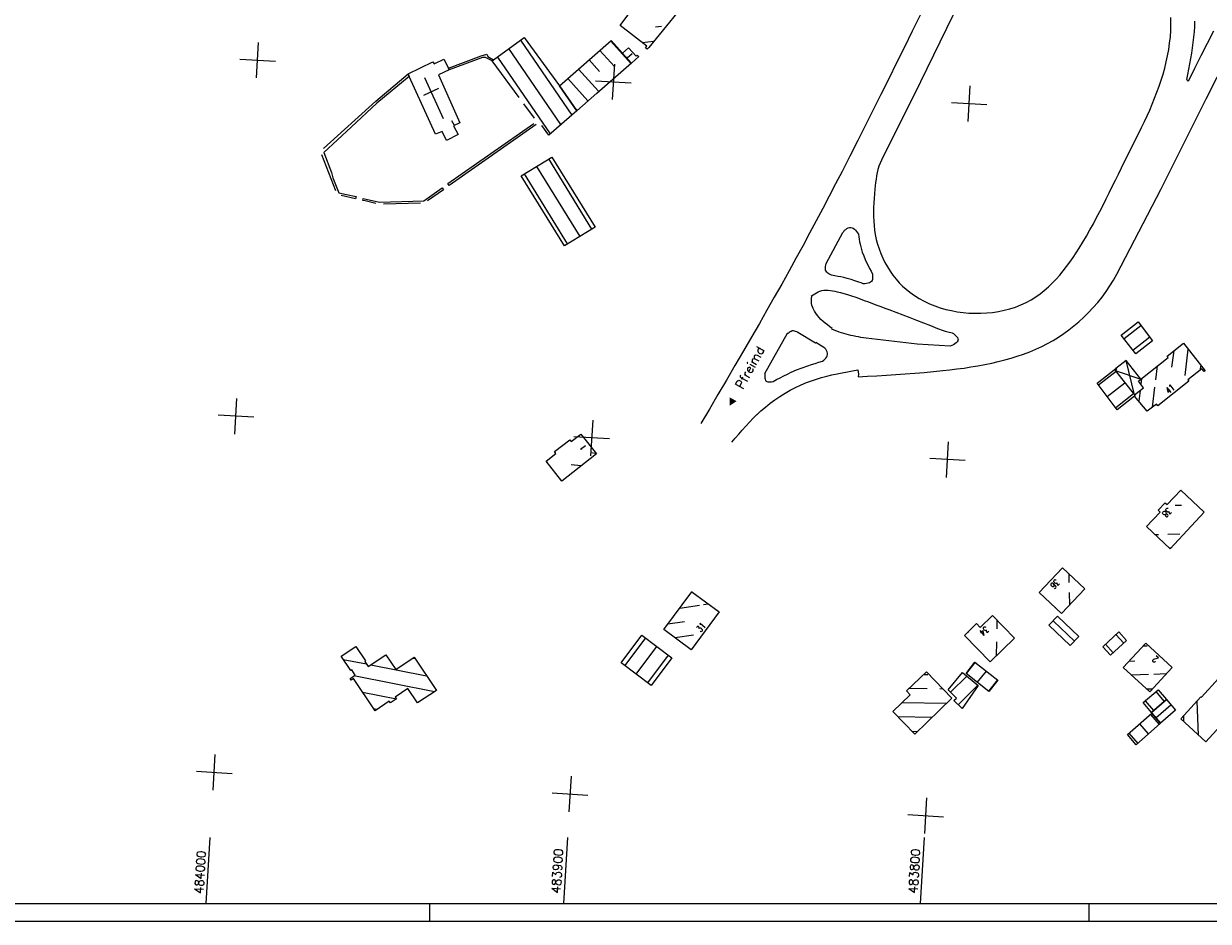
# Model space of a CAD drawing. Extents: x 4513427 to 4514562, y 5484516 to 5485110.
# Tile 7 of 15: x 4513893 to 4514225, y 5484516 to 5484768. Entities that reach past the tile are written whole.
import ezdxf

# ---------------------------------------------------------------- set-up
doc = ezdxf.new("R2010")
doc.units = 0
doc.header["$LTSCALE"] = 10
doc.header["$MEASUREMENT"] = 0
doc.linetypes.add('LT00', pattern=[0])
for name, color, linetype in [('DFK_BEB_SCHR', 254, 'LT00'), ('DFK_BEBAUUNG', 250, 'LT00'), ('DFK_HAUS_NR', 250, 'Continuous'), ('ORTSNAMEN', 7, 'Continuous'), ('RAHMEN', 250, 'Continuous'), ('V_AFBR_BAB', 250, 'LT00'), ('V_RASTER', 250, 'LT00')]:
    doc.layers.add(name, color=color, linetype=linetype)
doc.styles.add('ROMANS', font='romans.shx')
doc.styles.get("Standard").update_dxf_attribs({"font": 'romans.shx', "width": 0.8})

msp = doc.modelspace()

# ---------------------------------------------------------------- linework, layer by layer
at = {"layer": 'DFK_BEB_SCHR'}
for p, q in [((4514070.01, 5484766.81), (4514071.72, 5484767.03)), ((4514032.14, 5484763.05), (4514046.57, 5484742.08)), ((4514043.53, 5484739.43), (4514028.92, 5484760.69)), ((4514054.47, 5484760.18), (4514058.56, 5484755.64)), ((4514063.21, 5484756.46), (4514057.49, 5484762.8)), ((4514069.5, 5484762.71), (4514066.35, 5484762.31)), ((4514025.69, 5484758.32), (4514040.49, 5484736.79)), ((4514054.37, 5484754.31), (4514051.45, 5484757.55)), ((4514063.47, 5484759.27), (4514062.09, 5484757.97)), ((4514048.43, 5484754.93), (4514054.03, 5484748.72)), ((4514051.09, 5484746.01), (4514045.41, 5484752.3)), ((4514047.15, 5484744.4), (4514048.07, 5484743.39)), ((4514013.62, 5484739.17), (4514012.95, 5484740.47)), ((4514052.21, 5484710.11), (4514040.1, 5484729.76)), ((4514036.69, 5484727.66), (4514048.79, 5484708.03)), ((4514045.38, 5484705.94), (4514033.28, 5484725.57)), ((4514206.25, 5484683.02), (4514201.54, 5484679.32)), ((4514204, 5484676.16), (4514208.7, 5484679.85)), ((4514215.43, 5484675.97), (4514214.86, 5484671.38)), ((4514218.61, 5484669.09), (4514219.51, 5484676.41)), ((4514199.25, 5484670.18), (4514194.38, 5484666.35)), ((4514210.4, 5484667.86), (4514210.88, 5484671.72)), ((4514223, 5484671.96), (4514222.81, 5484670.49)), ((4514196.8, 5484663.16), (4514201.72, 5484667.03)), ((4514206.42, 5484668.21), (4514206.22, 5484666.6)), ((4514204.19, 5484663.88), (4514199.21, 5484659.98)), ((4514206, 5484664.86), (4514205.64, 5484661.86)), ((4514209.46, 5484660.18), (4514210.14, 5484665.76)), ((4514048.45, 5484651.86), (4514048.17, 5484651.89)), ((4514042.71, 5484648.5), (4514042.72, 5484648.5)), ((4514051.8, 5484647.44), (4514053.4, 5484647.25)), ((4514049.23, 5484643.71), (4514046.43, 5484644.04)), ((4514217.6, 5484636.72), (4514217.24, 5484636.71)), ((4514215.81, 5484632.66), (4514217.64, 5484632.72)), ((4514210.13, 5484624.49), (4514211.17, 5484624.52)), ((4514213.79, 5484624.6), (4514217.15, 5484624.7)), ((4514214.61, 5484620.62), (4514214.25, 5484620.61)), ((4514185.98, 5484613.53), (4514186.05, 5484611.06)), ((4514080.29, 5484608.41), (4514080.25, 5484608.41)), ((4514186.13, 5484608.25), (4514186.23, 5484604.71)), ((4514076.87, 5484603.85), (4514082.38, 5484604.68)), ((4514083.49, 5484604.85), (4514084.83, 5484605.05)), ((4514182.25, 5484603.97), (4514182.24, 5484604.15)), ((4514078.14, 5484600), (4514073.49, 5484599.3)), ((4514165.81, 5484600.51), (4514165.77, 5484598.06)), ((4514181.71, 5484600.22), (4514187.61, 5484594.61)), ((4514157.75, 5484597.21), (4514157.75, 5484596.99)), ((4514067.21, 5484595.47), (4514061.4, 5484587.74)), ((4514075.52, 5484595.56), (4514080.67, 5484596.34)), ((4514165.71, 5484594.42), (4514165.65, 5484590.46)), ((4514196.28, 5484593.72), (4514198.49, 5484591.34)), ((4514201.44, 5484594.05), (4514199.22, 5484596.43)), ((4513986.1, 5484592.84), (4513985.72, 5484592.92)), ((4514064.6, 5484585.34), (4514070.41, 5484593.07)), ((4514073.61, 5484590.67), (4514067.8, 5484582.94)), ((4514080.11, 5484592.21), (4514080.07, 5484592.2)), ((4514208.02, 5484593.19), (4514206.8, 5484593.14)), ((4513982.44, 5484589.48), (4513988.97, 5484588.2)), ((4513990.19, 5484587.96), (4514005.8, 5484584.9)), ((4514002.65, 5484589.59), (4514001.85, 5484589.75)), ((4514159.73, 5484588.68), (4514157.21, 5484585.5)), ((4514202.94, 5484588.97), (4514204.49, 5484589.04)), ((4514008.01, 5484580.39), (4513985.43, 5484584.82)), ((4514145.3, 5484585.25), (4514146.48, 5484585.23)), ((4514157.36, 5484584.8), (4514152.82, 5484580.26)), ((4514160.34, 5484583.01), (4514162.87, 5484586.2)), ((4514166.01, 5484583.72), (4514163.48, 5484580.53)), ((4514208.32, 5484585.2), (4514203.69, 5484585)), ((4514213.37, 5484585.41), (4514209.88, 5484585.26)), ((4513987.87, 5484580.27), (4513997.36, 5484578.4)), ((4514146.24, 5484581.23), (4514141.23, 5484581.31)), ((4514150.74, 5484581.16), (4514149.84, 5484581.18)), ((4514154.98, 5484576.76), (4514160.44, 5484582.22)), ((4514207.85, 5484581.18), (4514209.54, 5484581.25)), ((4514212.8, 5484577.71), (4514210.49, 5484580.44)), ((4514139.21, 5484577.35), (4514151.65, 5484577.15)), ((4514207.44, 5484577.86), (4514209.76, 5484575.11)), ((4514222.38, 5484568.23), (4514221.98, 5484577.76)), ((4513991.83, 5484575.41), (4513991.02, 5484575.57)), ((4514208.91, 5484574.06), (4514211.31, 5484571.24)), ((4514210.45, 5484573.11), (4514214.65, 5484576.7)), ((4514218.15, 5484573.59), (4514218.22, 5484572.05)), ((4514147.59, 5484573.21), (4514138.11, 5484573.36)), ((4514208.32, 5484568.57), (4514205.89, 5484571.44)), ((4514142.04, 5484569.3), (4514143.54, 5484569.28)), ((4514202.87, 5484568.82), (4514205.33, 5484565.91))]:
    msp.add_line(p, q, dxfattribs=at)
at = {"layer": 'DFK_BEBAUUNG'}
for p, q in [((4514005.01, 5484747.65), (4514009.24, 5484749.57)), ((4514010.58, 5484740.98), (4514005.37, 5484752.46)), ((4514036.13, 5484741.18), (4514033.09, 5484745.18)), ((4513980.38, 5484720.83), (4513976.46, 5484730.95)), ((4514004.08, 5484717.32), (4513993.71, 5484717.06)), ((4514202.09, 5484673.25), (4514199.21, 5484670.98)), ((4514204.41, 5484663.6), (4514202.09, 5484673.25)), ((4514206.21, 5484668.05), (4514202.09, 5484673.25)), ((4514199, 5484670.49), (4514206.21, 5484668.05))]:
    msp.add_line(p, q, dxfattribs=at)
for points in [[(4514067.72, 5484760.56), (4514067.24, 5484760.93), (4514067.57, 5484761.36), (4514060.15, 5484767.14), (4514062.58, 5484770.43), (4514070.27, 5484779.69), (4514072.39, 5484778.12), (4514075.04, 5484781.48), (4514080.96, 5484776.75), (4514068.14, 5484761.04), (4514067.72, 5484760.56)], [(4514031.77, 5484746.94), (4514024.24, 5484757.25), (4514024.63, 5484757.54), (4514033.2, 5484763.83), (4514043.1, 5484750.29)], [(4514060.82, 5484759.37), (4514063.35, 5484756.57), (4514053.61, 5484748.09), (4514053.55, 5484748.16), (4514047.93, 5484743.27), (4514043.1, 5484750.29), (4514057.61, 5484762.92), (4514060.82, 5484759.37)], [(4514065.35, 5484758.46), (4514063.35, 5484756.57), (4514060.82, 5484759.37), (4514062.44, 5484760.88), (4514064.6, 5484758.59), (4514064.91, 5484758.88), (4514065.35, 5484758.46)], [(4514011.96, 5484755.19), (4514012.19, 5484754.73), (4514009.17, 5484753.34), (4514015.16, 5484739.93), (4514013.4, 5484739.06), (4514014.67, 5484736.58), (4514011.37, 5484734.95), (4514010.18, 5484737.49), (4514008.35, 5484736.68), (4514000.98, 5484752.91), (4514000.66, 5484753.61), (4514007.62, 5484756.97), (4514007.91, 5484756.4), (4514010.65, 5484757.72), (4514011.96, 5484755.19)], [(4514024.63, 5484757.54), (4514024.24, 5484757.25), (4514022.38, 5484758.16), (4514021.5, 5484758.18), (4514012.19, 5484754.73), (4514011.96, 5484755.19), (4514021.17, 5484758.69), (4514022.75, 5484759.13), (4514022.98, 5484758.48), (4514024.63, 5484757.54)], [(4513976.88, 5484732.71), (4513991.59, 5484745.97), (4514000.66, 5484753.61)], [(4514000.66, 5484753.61), (4514000.98, 5484752.91), (4513991.86, 5484745.4), (4513984.64, 5484738.69), (4513977.02, 5484731.61), (4513979.14, 5484726), (4513979.49, 5484724.46), (4513981.16, 5484720.27), (4513983.37, 5484719.78), (4513986.04, 5484719.19), (4513985.91, 5484718.59), (4513981.85, 5484719.55)], [(4514043.1, 5484750.29), (4514047.93, 5484743.27), (4514040.11, 5484736.46), (4514038.15, 5484739.12)], [(4514036.59, 5484739.38), (4514012.2, 5484722.31), (4514011.82, 5484722.87), (4514035.9, 5484739.68)], [(4514044.5, 5484705.4), (4514032.4, 5484725.03), (4514040.98, 5484730.3), (4514053.09, 5484710.65), (4514044.5, 5484705.4)], [(4513987.93, 5484718.15), (4513988.07, 5484718.71), (4513992.63, 5484717.63), (4514005.04, 5484718.03), (4514010.15, 5484721.7), (4514010.56, 5484721.12), (4514006.08, 5484717.98)], [(4513991.54, 5484717.28), (4513988.55, 5484717.98), (4513987.93, 5484718.15)], [(4514200.74, 5484680.36), (4514205.45, 5484684.06), (4514209.5, 5484678.81), (4514204.77, 5484675.17), (4514200.74, 5484680.36)], [(4514224.24, 5484670.37), (4514223.97, 5484670.16), (4514223.37, 5484670.92), (4514219.39, 5484667.81), (4514219.7, 5484667.42), (4514211.01, 5484660.58), (4514210.57, 5484661.05), (4514208.03, 5484659.05), (4514204.43, 5484663.28), (4514204.62, 5484663.43), (4514204.41, 5484663.6), (4514205.71, 5484664.63), (4514206.97, 5484665.62), (4514205.52, 5484667.5), (4514206.21, 5484668.05), (4514213.89, 5484674.1), (4514213.57, 5484674.51), (4514218.16, 5484678.12), (4514224.24, 5484670.37)], [(4514204.62, 5484663.43), (4514204.43, 5484663.28), (4514199.61, 5484659.45), (4514193.99, 5484666.86), (4514199.21, 5484670.98), (4514199.37, 5484670.77), (4514199, 5484670.49), (4514204.41, 5484663.6), (4514204.62, 5484663.43)], [(4514043.81, 5484639.45), (4514039.39, 5484645.04), (4514042.12, 5484647.15), (4514041.69, 5484647.71), (4514046, 5484651.05), (4514046.42, 5484650.52), (4514049.14, 5484652.65), (4514053.52, 5484647.09), (4514043.81, 5484639.45)], [(4514214.44, 5484620.43), (4514207.81, 5484626.68), (4514211.63, 5484630.74), (4514211.03, 5484631.3), (4514213.01, 5484633.39), (4514213.6, 5484632.85), (4514217.42, 5484636.89), (4514224, 5484630.73), (4514214.44, 5484620.43)], [(4514177.73, 5484608.25), (4514184.26, 5484615.16), (4514190.5, 5484609.26), (4514183.98, 5484602.32), (4514177.73, 5484608.25)], [(4514080.09, 5484592.18), (4514072.41, 5484597.85), (4514080.27, 5484608.43), (4514087.92, 5484602.76), (4514080.09, 5484592.18)], [(4514170.76, 5484595.4), (4514163.91, 5484588.78), (4514156.71, 5484596.19), (4514160.12, 5484599.5), (4514161.15, 5484598.43), (4514164.59, 5484601.77), (4514170.76, 5484595.4)], [(4514182.83, 5484601.59), (4514188.83, 5484595.89), (4514186.4, 5484593.33), (4514180.4, 5484599.02), (4514182.83, 5484601.59)], [(4514200, 5484597.15), (4514202.22, 5484594.77), (4514197.72, 5484590.63), (4514195.51, 5484593.01), (4514200, 5484597.15)], [(4514074.63, 5484589.9), (4514068.82, 5484582.17), (4514060.39, 5484588.49), (4514066.18, 5484596.25), (4514074.63, 5484589.9)], [(4514208.73, 5484580.37), (4514201.29, 5484587.2), (4514207.61, 5484594.02), (4514215.01, 5484587.19), (4514208.73, 5484580.37)], [(4513991.35, 5484575.09), (4513985.3, 5484584.08), (4513984.71, 5484583.67), (4513984.39, 5484584.14), (4513985.83, 5484585.08), (4513984.87, 5484586.52), (4513984.56, 5484586.31), (4513981.87, 5484590.34), (4513985.95, 5484593.07), (4513988.66, 5484589.02), (4513988.49, 5484588.91), (4513989.46, 5484587.48), (4513994.38, 5484590.77), (4513997.16, 5484586.62), (4514002.33, 5484590.08), (4514008.58, 5484580.76), (4514003.31, 5484577.31), (4514000.59, 5484581.35), (4513997, 5484578.92), (4513997.36, 5484578.4), (4513995.69, 5484577.28), (4513995.34, 5484577.8), (4513991.35, 5484575.09)], [(4514166.05, 5484583.68), (4514163.53, 5484580.49), (4514157.18, 5484585.52), (4514159.68, 5484588.72), (4514166.05, 5484583.68)], [(4514146.07, 5484585.99), (4514153.18, 5484578.64), (4514142.78, 5484568.54), (4514136.65, 5484574.87), (4514141.52, 5484579.57), (4514140.51, 5484580.62), (4514146.07, 5484585.99)], [(4514153.79, 5484577.95), (4514154.45, 5484578.61), (4514152.13, 5484580.95), (4514156.21, 5484585.76), (4514160.57, 5484582.11), (4514156.04, 5484575.7), (4514153.79, 5484577.95)], [(4514234.04, 5484577.06), (4514230.33, 5484573.02), (4514230.44, 5484572.91), (4514224.43, 5484566.36), (4514217.42, 5484572.78), (4514223.09, 5484578.97), (4514223.2, 5484578.86), (4514227.98, 5484584.07), (4514234.76, 5484577.85), (4514234.04, 5484577.06)], [(4514211.07, 5484580.94), (4514213.38, 5484578.2), (4514209.18, 5484574.62), (4514206.86, 5484577.37), (4514211.07, 5484580.94)], [(4514209.18, 5484574.62), (4514213.38, 5484578.2), (4514215.9, 5484575.21), (4514211.72, 5484571.61), (4514209.33, 5484574.43), (4514209.18, 5484574.62)], [(4514209.33, 5484574.43), (4514211.72, 5484571.61), (4514204.92, 5484565.54), (4514202.45, 5484568.45), (4514209.33, 5484574.43)]]:
    msp.add_lwpolyline(points, dxfattribs=at)
at = {"layer": 'RAHMEN'}
for p, q in [((4514006.7, 5484516.05), (4514006.7, 5484521.05)), ((4514191.7, 5484516.05), (4514191.7, 5484521.05))]:
    msp.add_line(p, q, dxfattribs=at)
for points in [[(4513426.7, 5484516.05), (4514561.7, 5484516.05), (4514561.7, 5485110.05), (4513426.7, 5485110.05), (4513426.7, 5484516.05)], [(4513451.7, 5484521.05), (4514376.7, 5484521.05), (4514376.7, 5485105.05), (4513451.7, 5485105.05), (4513451.7, 5484521.05)]]:
    msp.add_lwpolyline(points, dxfattribs=at)
at = {"layer": 'V_AFBR_BAB'}
for p, q in [((4514113.9, 5484691.23), (4514113.79, 5484691.37)), ((4514100.72, 5484669.64), (4514107.12, 5484680.9)), ((4514107.31, 5484680.87), (4514107.12, 5484680.9)), ((4514119.55, 5484682.06), (4514119.62, 5484682.25)), ((4514114.98, 5484678.14), (4514115.07, 5484678.26))]:
    msp.add_line(p, q, dxfattribs=at)
for points in [[(4514157.12, 5484777.57), (4514144.43, 5484751.38), (4514133.44, 5484729.41), (4514133.06, 5484728.57), (4514132.74, 5484727.71), (4514132.56, 5484727.12)], [(4514144.26, 5484770.09), (4514142.07, 5484765.61), (4514139.88, 5484761.14), (4514137.68, 5484756.67), (4514135.47, 5484752.2), (4514133.31, 5484747.87), (4514131.15, 5484743.54), (4514128.97, 5484739.21), (4514126.79, 5484734.9), (4514124.59, 5484730.58), (4514122.38, 5484726.27), (4514120.58, 5484722.8), (4514118.78, 5484719.32), (4514116.96, 5484715.86), (4514115.13, 5484712.4), (4514113.28, 5484708.95), (4514111.43, 5484705.5), (4514109.55, 5484702.07), (4514107.51, 5484698.37), (4514105.45, 5484694.68), (4514103.37, 5484691), (4514101.28, 5484687.33), (4514099.18, 5484683.67), (4514097.07, 5484680.01), (4514094.7, 5484675.93), (4514092.32, 5484671.86), (4514089.94, 5484667.79), (4514087.55, 5484663.72), (4514085.16, 5484659.65), (4514082.77, 5484655.59)], [(4514132.56, 5484727.12), (4514132.47, 5484726.82), (4514132.25, 5484725.92), (4514132.07, 5484725), (4514131.93, 5484724.07), (4514131.81, 5484723.14), (4514131.7, 5484722.2), (4514131.61, 5484721.26), (4514131.5, 5484719.98), (4514131.4, 5484718.7), (4514131.31, 5484717.42), (4514131.25, 5484716.15), (4514131.22, 5484714.87), (4514131.22, 5484713.61), (4514131.27, 5484712.34), (4514131.36, 5484711.08), (4514131.5, 5484709.83), (4514131.7, 5484708.58), (4514131.98, 5484707.22), (4514132.34, 5484705.88), (4514132.76, 5484704.55), (4514133.25, 5484703.25), (4514133.81, 5484701.96), (4514134.43, 5484700.71), (4514135.11, 5484699.49), (4514135.86, 5484698.31), (4514136.66, 5484697.17), (4514137.53, 5484696.08), (4514138.45, 5484695.05), (4514139.38, 5484694.11), (4514140.35, 5484693.23), (4514141.38, 5484692.4), (4514142.67, 5484691.47), (4514144.03, 5484690.63), (4514145.44, 5484689.86), (4514146.89, 5484689.18), (4514148.39, 5484688.57), (4514149.92, 5484688.05), (4514151.48, 5484687.6), (4514153.07, 5484687.23), (4514154.69, 5484686.93), (4514156.32, 5484686.71), (4514157.95, 5484686.57), (4514159.63, 5484686.5), (4514161.3, 5484686.51), (4514162.97, 5484686.59), (4514164.63, 5484686.76), (4514166.27, 5484687.01), (4514167.89, 5484687.34), (4514169.48, 5484687.75), (4514171.04, 5484688.25), (4514172.56, 5484688.84), (4514174.03, 5484689.51), (4514175.45, 5484690.28), (4514176.72, 5484691.07), (4514177.95, 5484691.94), (4514179.13, 5484692.88), (4514180.27, 5484693.88), (4514181.37, 5484694.93), (4514182.43, 5484696.04), (4514183.45, 5484697.19), (4514184.43, 5484698.39), (4514185.39, 5484699.61), (4514186.31, 5484700.87), (4514187.2, 5484702.15), (4514188.06, 5484703.44), (4514188.9, 5484704.75), (4514189.94, 5484706.45), (4514190.96, 5484708.15), (4514191.93, 5484709.87), (4514192.89, 5484711.59), (4514193.81, 5484713.32), (4514194.72, 5484715.06), (4514195.61, 5484716.8), (4514196.48, 5484718.54), (4514197.35, 5484720.29), (4514198.21, 5484722.04), (4514199.06, 5484723.79), (4514199.92, 5484725.54), (4514200.78, 5484727.3), (4514201.64, 5484729.05), (4514202.44, 5484730.64), (4514203.24, 5484732.23), (4514204.05, 5484733.82), (4514204.85, 5484735.42), (4514205.65, 5484737.02), (4514206.43, 5484738.62), (4514207.21, 5484740.23), (4514207.96, 5484741.85), (4514208.7, 5484743.48), (4514209.41, 5484745.12), (4514210.09, 5484746.78), (4514210.74, 5484748.44), (4514211.35, 5484750.13), (4514211.92, 5484751.82), (4514212.44, 5484753.52), (4514212.92, 5484755.24), (4514213.35, 5484756.96), (4514213.73, 5484758.71), (4514214.04, 5484760.46), (4514214.3, 5484762.22), (4514214.49, 5484763.98), (4514214.61, 5484765.76), (4514214.65, 5484767.53), (4514214.62, 5484769.4)], [(4514219.1, 5484751.99), (4514219.4, 5484753.48), (4514219.69, 5484754.97), (4514219.98, 5484756.46), (4514220.25, 5484757.95), (4514220.5, 5484759.44), (4514220.73, 5484760.94), (4514220.93, 5484762.43), (4514221.1, 5484763.92), (4514221.23, 5484765.42), (4514221.33, 5484766.92), (4514221.37, 5484768.41)], [(4514152.66, 5484670.65), (4514154.63, 5484670.89), (4514156.6, 5484671.15), (4514158.56, 5484671.44), (4514160.52, 5484671.76), (4514162.47, 5484672.12), (4514164.42, 5484672.53), (4514166.22, 5484672.94), (4514168.02, 5484673.4), (4514169.8, 5484673.9), (4514171.56, 5484674.45), (4514173.31, 5484675.05), (4514175.03, 5484675.71), (4514176.73, 5484676.42), (4514178.4, 5484677.19), (4514180.04, 5484678.02), (4514181.64, 5484678.91), (4514183.15, 5484679.83), (4514184.61, 5484680.81), (4514186.04, 5484681.85), (4514187.43, 5484682.94), (4514188.78, 5484684.08), (4514190.2, 5484685.36), (4514191.56, 5484686.71), (4514192.88, 5484688.1), (4514194.13, 5484689.55), (4514195.33, 5484691.04), (4514196.47, 5484692.58), (4514197.53, 5484694.16), (4514198.53, 5484695.79), (4514199.45, 5484697.45), (4514211.85, 5484721.18), (4514224.53, 5484746.57), (4514233.65, 5484764.48)], [(4514219.65, 5484751.73), (4514221.4, 5484755.23), (4514223.16, 5484758.72), (4514224.91, 5484762.22), (4514226.66, 5484765.71)], [(4514117.95, 5484700.42), (4514122.64, 5484709.13), (4514122.84, 5484709.45), (4514123.11, 5484709.75), (4514123.42, 5484710.02), (4514123.76, 5484710.24), (4514124.11, 5484710.41), (4514124.47, 5484710.51), (4514124.82, 5484710.54), (4514125.19, 5484710.47), (4514125.53, 5484710.31), (4514125.85, 5484710.07), (4514126.16, 5484709.77), (4514126.45, 5484709.42), (4514126.73, 5484709.04), (4514127.02, 5484708.65)], [(4514127.02, 5484708.65), (4514127.11, 5484707.95), (4514127.21, 5484707.25), (4514127.32, 5484706.56), (4514127.46, 5484705.87), (4514127.73, 5484704.76), (4514128.07, 5484703.66), (4514128.46, 5484702.59), (4514128.9, 5484701.53), (4514129.29, 5484700.7), (4514129.69, 5484699.88), (4514130.11, 5484699.07), (4514130.53, 5484698.26), (4514130.97, 5484697.45)], [(4514119.45, 5484697.15), (4514119.07, 5484697.34), (4514118.7, 5484697.53), (4514118.37, 5484697.74), (4514118.09, 5484697.98), (4514117.89, 5484698.26), (4514117.77, 5484698.56), (4514117.73, 5484698.89), (4514117.74, 5484699.25), (4514117.78, 5484699.63), (4514117.86, 5484700.02), (4514117.95, 5484700.42)], [(4514128.35, 5484694.74), (4514127.73, 5484694.99), (4514127.1, 5484695.24), (4514126, 5484695.63), (4514124.9, 5484695.99), (4514123.78, 5484696.29), (4514122.92, 5484696.5), (4514122.06, 5484696.68), (4514121.19, 5484696.85), (4514120.32, 5484697), (4514119.45, 5484697.15)], [(4514130.97, 5484697.45), (4514130.97, 5484697.06), (4514130.97, 5484696.67), (4514130.95, 5484696.3), (4514130.89, 5484695.96), (4514130.79, 5484695.66), (4514130.63, 5484695.41), (4514130.38, 5484695.18), (4514130.06, 5484695.02), (4514129.68, 5484694.91), (4514129.26, 5484694.83), (4514128.82, 5484694.78), (4514128.35, 5484694.74)], [(4514113.79, 5484691.37), (4514114.25, 5484691.67), (4514114.72, 5484691.97), (4514115.2, 5484692.24), (4514115.68, 5484692.48), (4514116.17, 5484692.69), (4514116.67, 5484692.85), (4514117.26, 5484692.95), (4514117.87, 5484692.99), (4514118.49, 5484692.98), (4514119.12, 5484692.92), (4514119.74, 5484692.82), (4514120.37, 5484692.69), (4514120.99, 5484692.55), (4514121.97, 5484692.3), (4514122.93, 5484692.04), (4514123.88, 5484691.76), (4514125.06, 5484691.38), (4514126.25, 5484690.98), (4514127.43, 5484690.55), (4514128.61, 5484690.11), (4514129.79, 5484689.67), (4514130.96, 5484689.21), (4514132.14, 5484688.77), (4514133.27, 5484688.35), (4514134.4, 5484687.93), (4514135.53, 5484687.51), (4514137.48, 5484686.79), (4514139.43, 5484686.07), (4514141.37, 5484685.34), (4514143.31, 5484684.6), (4514145.25, 5484683.84), (4514147.19, 5484683.07), (4514149.14, 5484682.27), (4514149.68, 5484682.05), (4514150.23, 5484681.83), (4514150.78, 5484681.64), (4514151.33, 5484681.48), (4514151.71, 5484681.4), (4514152.09, 5484681.32), (4514152.48, 5484681.23), (4514152.86, 5484681.13), (4514153.24, 5484680.98), (4514153.61, 5484680.79), (4514153.94, 5484680.56), (4514154.25, 5484680.29), (4514154.52, 5484679.99), (4514154.73, 5484679.68), (4514154.87, 5484679.36), (4514154.92, 5484679.06), (4514154.86, 5484678.74), (4514154.68, 5484678.45), (4514154.41, 5484678.18), (4514154.06, 5484677.93), (4514153.66, 5484677.69), (4514153.21, 5484677.46), (4514152.75, 5484677.23)], [(4514119.62, 5484682.25), (4514118.97, 5484682.73), (4514118.32, 5484683.21), (4514117.68, 5484683.71), (4514117.06, 5484684.23), (4514116.47, 5484684.78), (4514115.96, 5484685.32), (4514115.47, 5484685.89), (4514115.03, 5484686.5), (4514114.64, 5484687.13), (4514114.3, 5484687.8), (4514114.11, 5484688.29), (4514113.95, 5484688.78), (4514113.84, 5484689.28), (4514113.79, 5484689.79), (4514113.8, 5484690.27), (4514113.84, 5484690.75), (4514113.9, 5484691.23)], [(4514114.98, 5484678.14), (4514109.95, 5484681.12), (4514109.66, 5484681.27), (4514109.35, 5484681.4), (4514109.03, 5484681.5), (4514108.72, 5484681.55), (4514108.41, 5484681.53), (4514108.12, 5484681.43), (4514107.84, 5484681.28), (4514107.57, 5484681.08), (4514107.31, 5484680.87)], [(4514152.75, 5484677.23), (4514143.49, 5484677.82), (4514129.14, 5484679.53), (4514128.42, 5484679.63), (4514127.7, 5484679.75), (4514126.98, 5484679.88), (4514126.26, 5484680.03), (4514125.54, 5484680.18), (4514124.87, 5484680.31), (4514124.2, 5484680.46), (4514123.54, 5484680.61), (4514122.88, 5484680.78), (4514122.23, 5484680.98), (4514121.55, 5484681.22), (4514120.88, 5484681.48), (4514120.21, 5484681.77), (4514119.55, 5484682.06)], [(4514116.92, 5484673.07), (4514117.25, 5484673.36), (4514117.56, 5484673.65), (4514117.84, 5484673.95), (4514118.07, 5484674.27), (4514118.23, 5484674.6), (4514118.31, 5484674.96), (4514118.3, 5484675.33), (4514118.2, 5484675.7), (4514118.03, 5484676.07), (4514117.81, 5484676.41), (4514117.54, 5484676.71), (4514117.23, 5484676.94), (4514115.07, 5484678.26)], [(4514098.58, 5484658.16), (4514099.6, 5484659.11), (4514100.88, 5484660.21), (4514102.2, 5484661.26), (4514103.56, 5484662.26), (4514104.97, 5484663.21), (4514106.4, 5484664.11), (4514107.87, 5484664.94), (4514109.37, 5484665.72), (4514110.9, 5484666.43), (4514112.45, 5484667.07), (4514113.84, 5484667.59), (4514115.24, 5484668.05), (4514116.66, 5484668.47), (4514118.09, 5484668.85), (4514119.53, 5484669.2), (4514120.98, 5484669.53), (4514122.43, 5484669.83), (4514123.89, 5484670.11), (4514125.36, 5484670.39), (4514126.82, 5484670.66)], [(4514103.02, 5484667.36), (4514104.02, 5484667.9), (4514105.02, 5484668.43), (4514106.03, 5484668.96), (4514107.04, 5484669.46), (4514108.07, 5484669.95), (4514109.6, 5484670.62), (4514111.16, 5484671.23), (4514112.74, 5484671.79), (4514113.78, 5484672.13), (4514114.82, 5484672.45), (4514115.87, 5484672.76), (4514116.92, 5484673.07)], [(4514126.82, 5484670.66), (4514127.03, 5484669.47), (4514126.9, 5484668.7)], [(4514126.9, 5484668.7), (4514129.54, 5484668.85), (4514132.19, 5484669), (4514134.84, 5484669.16), (4514137.49, 5484669.33), (4514140.13, 5484669.52), (4514142.77, 5484669.72), (4514145.41, 5484669.93), (4514148.05, 5484670.17), (4514150.69, 5484670.44), (4514152.66, 5484670.65)], [(4514100.72, 5484669.64), (4514100.7, 5484669.19), (4514100.69, 5484668.76), (4514100.71, 5484668.35), (4514100.77, 5484667.99), (4514100.88, 5484667.69), (4514101.06, 5484667.47), (4514101.29, 5484667.34), (4514101.57, 5484667.27), (4514101.89, 5484667.25), (4514102.25, 5484667.27), (4514102.63, 5484667.31), (4514103.02, 5484667.36)], [(4514091.45, 5484650.36), (4514092.42, 5484651.5), (4514093.39, 5484652.64), (4514094.38, 5484653.76), (4514095.38, 5484654.88), (4514096.39, 5484655.97), (4514097.43, 5484657.05), (4514098.5, 5484658.09), (4514098.58, 5484658.16)]]:
    msp.add_lwpolyline(points, dxfattribs=at)
at = {"layer": 'V_AFBR_BAB', "color": 2}
msp.add_lwpolyline([(4514219.1, 5484751.99), (4514219.25, 5484751.64), (4514219.65, 5484751.73)], dxfattribs=at)
at = {"layer": 'V_RASTER'}
for p, q in [((4513958.11, 5484752.47), (4513958.71, 5484762.45)), ((4513953.42, 5484757.76), (4513963.4, 5484757.15)), ((4514058.53, 5484756.37), (4514057.92, 5484746.39)), ((4514053.23, 5484751.68), (4514063.21, 5484751.07)), ((4514157.74, 5484740.3), (4514158.34, 5484750.29)), ((4514153.05, 5484745.6), (4514163.03, 5484744.99)), ((4513952.02, 5484652.65), (4513952.63, 5484662.63)), ((4513957.32, 5484657.34), (4513947.34, 5484657.95)), ((4514052.45, 5484656.55), (4514051.84, 5484646.57)), ((4514057.13, 5484651.26), (4514047.15, 5484651.87)), ((4514151.65, 5484640.49), (4514152.26, 5484650.47)), ((4514156.95, 5484645.18), (4514146.97, 5484645.78)), ((4513945.94, 5484552.84), (4513946.55, 5484562.82)), ((4513941.25, 5484558.13), (4513951.24, 5484557.52)), ((4514046.37, 5484556.74), (4514045.76, 5484546.76)), ((4514041.07, 5484552.05), (4514051.05, 5484551.44)), ((4514145.57, 5484540.67), (4514146.18, 5484550.66)), ((4514140.88, 5484545.97), (4514150.87, 5484545.36)), ((4513944.01, 5484521.05), (4513945.13, 5484539.51)), ((4514045.32, 5484539.51), (4514044.19, 5484521.05)), ((4514144.38, 5484521.05), (4514145.5, 5484539.51))]:
    msp.add_line(p, q, dxfattribs=at)

# ---------------------------------------------------------------- texts
at = {"layer": 'DFK_HAUS_NR', "style": 'ROMANS', "width": 0.8}
for s, rotation, p in [('41', 38.2486, (4514213.98, 5484663.8)), ('1', 128.2486, (4514050.8, 5484648.94)), ('38', 224.2112, (4514213.8, 5484632.14)), ('36', 226.5927, (4514182.33, 5484612.1)), ('31', 47.8548, (4514082.67, 5484596.95)), ('34', 221.5136, (4514162.62, 5484598.9)), ('2', 139.6441, (4514211.32, 5484589.74))]:
    msp.add_text(s, height=1.8, rotation=rotation, dxfattribs=at).set_placement(p)
at = {"layer": 'ORTSNAMEN', "insert": (4514096.13, 5484667.88), "char_height": 2.5, "width": 45.7262, "attachment_point": 8, "rotation": 61.1153, "style": 'ROMANS'}
msp.add_mtext('{\\fArial|b0|i0|c0|p32;◄   }Pfreimd', dxfattribs=at)
at = {"layer": 'V_RASTER'}
for s, width, p in [(' 483900', 0.979, (4514043.25, 5484522.1)), (' 483800', 0.976, (4514143.44, 5484522.1)), (' 484000', 0.938, (4513943.07, 5484522.1))]:
    msp.add_text(s, height=2.5, rotation=86.5148, dxfattribs=dict(at, width=width)).set_placement(p)

doc.saveas('drawing.dxf')
